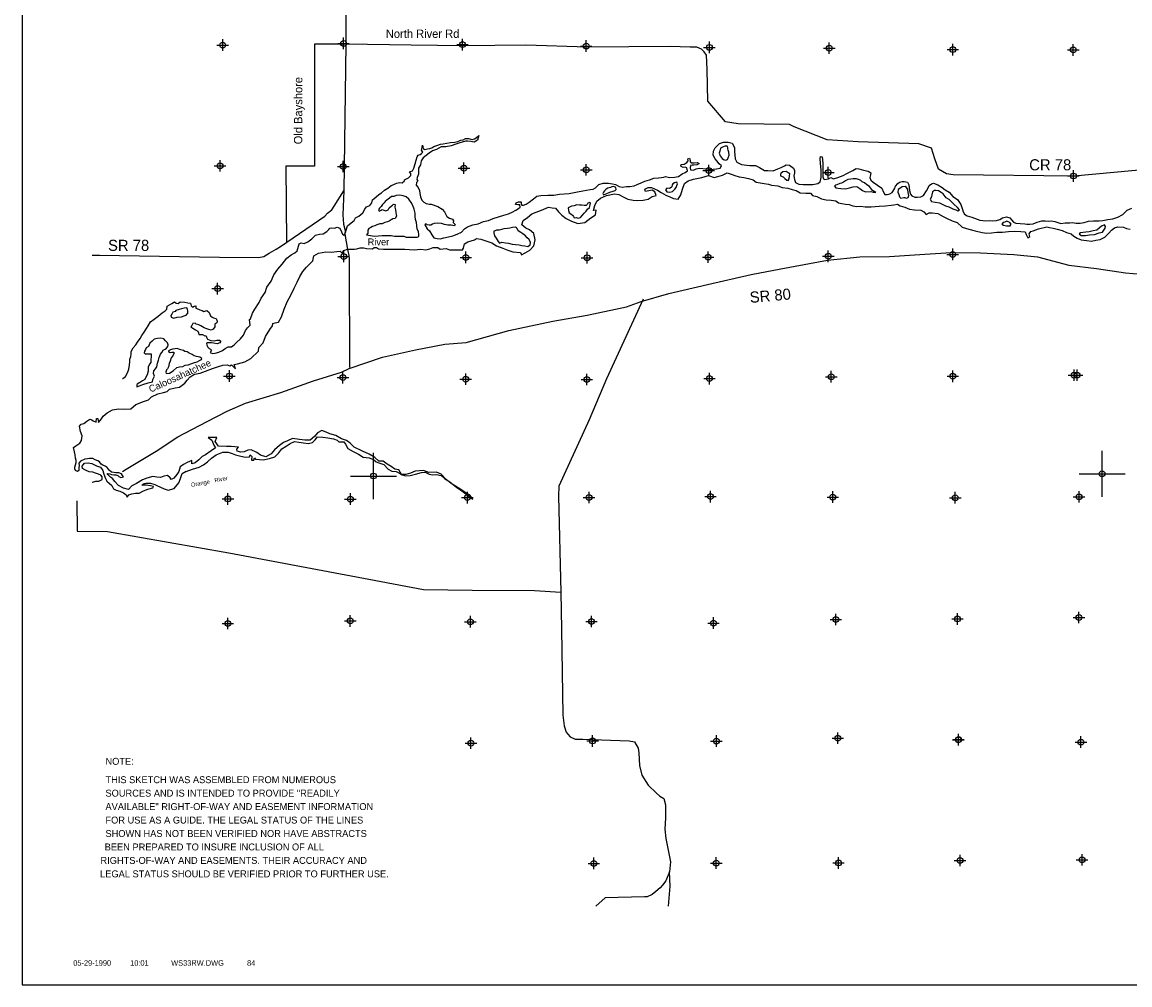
# Model space of a CAD drawing. Extents: x 237372 to 333372, y 833598 to 897635.
# Tile 1 of 3: x 237372 to 285353, y 834635 to 876345. Entities that reach past the tile are written whole.
import ezdxf
from ezdxf.enums import TextEntityAlignment as Align

# ---------------------------------------------------------------- set-up
doc = ezdxf.new("R2010")
doc.units = 0
doc.header["$LTSCALE"] = 800
doc.header["$PDMODE"] = 34
doc.header["$PDSIZE"] = 250
doc.layers.get('0').update_dxf_attribs({"linetype": 'CONTINUOUS'})
for name, color, linetype in [('BORDER', 1, 'CONTINUOUS'), ('MAJROADS', 9, 'CONTINUOUS'), ('SEC', 2, 'CONTINUOUS'), ('TEXT', 7, 'CONTINUOUS'), ('WATER', 4, 'CONTINUOUS')]:
    doc.layers.add(name, color=color, linetype=linetype)

# ---------------------------------------------------------------- blocks, each defined once
blk = doc.blocks.new('TICK')
at = {"color": 0}
for points in [[(500, 0), (500, 1000)], [(0, 500), (1000, 500)]]:
    blk.add_lwpolyline(points, dxfattribs=at)
blk.add_point((500, 500), dxfattribs=at)
blk = doc.blocks.new('LOGON')
at = {"color": 0}
blk.add_attdef('DATE', text='', height=1, dxfattribs=at).set_placement((-1.87, 1.76), align=Align.RIGHT)
for tag, p in [('TIME', (1.56, 1.76)), ('DRAWING', (8.97, 1.76)), ('OPERATOR', (22.66, 1.76))]:
    blk.add_attdef(tag, p, '', height=1, dxfattribs=at)
blk = doc.blocks.new('RWNOTE')
at = {"layer": 'TEXT', "color": 0}
for s, p in [('NOTE:', (0, 0)), ('THIS SKETCH WAS ASSEMBLED FROM NUMEROUS', (0, -796)), ('SOURCES AND IS INTENDED TO PROVIDE "READILY', (0, -1379)), ('AVAILABLE" RIGHT-OF-WAY AND EASEMENT INFORMATION ', (0, -1962)), ('FOR USE AS A GUIDE. THE LEGAL STATUS OF THE LINES', (0, -2545)), ('SHOWN HAS NOT BEEN VERIFIED NOR HAVE ABSTRACTS ', (0, -3128)), ('BEEN PREPARED TO INSURE INCLUSION OF ALL', (-33, -3710)), (' RIGHTS-OF-WAY AND EASEMENTS. THEIR ACCURACY AND ', (-328, -4293)), (' LEGAL STATUS SHOULD BE VERIFIED PRIOR TO FURTHER USE.', (-344, -4876))]:
    blk.add_text(s, height=300, dxfattribs=at).set_placement(p)

msp = doc.modelspace()

# ---------------------------------------------------------------- linework, layer by layer
at = {"layer": 'BORDER', "color": 0}
msp.add_lwpolyline([(237372, 834635), (333372, 834635), (333372, 897635), (237372, 897635)], close=True, dxfattribs=at)
at = {"layer": 'MAJROADS', "color": 0}
for points in [[(251483, 885978), (251426, 880574), (251374, 878070), (251389, 876729), (251387, 875388), (251314, 870093), (251306, 869037), (251257, 867990), (251296, 867596), (251361, 867311), (251343, 867152), (251463, 866489), (251529, 866229), (251536, 866086), (251543, 865860), (251551, 861386)], [(251387, 875388), (250037, 875388), (250037, 870103), (248787, 870103), (248817, 866803)], [(288100, 870142), (282935, 869678), (277706, 869734), (277405, 869770), (277063, 869982), (276899, 870419), (276760, 870889), (276217, 871078), (273586, 871156), (272246, 871242), (270809, 871814), (270609, 871916), (268380, 871941), (267836, 872021), (267072, 872923), (267041, 874298), (267012, 874909), (266921, 875061), (266804, 875171), (266595, 875256), (266310, 875258), (265439, 875290), (261861, 875267), (259189, 875345), (256499, 875324), (254228, 875349), (251387, 875388)], [(240408, 866254), (240718, 866254), (245921, 866165), (247605, 866152), (247840, 866184), (248076, 866333), (248371, 866507), (248564, 866631), (250476, 867932), (250603, 868065), (250780, 868207), (250890, 868365), (251306, 869037)], [(241713, 856881), (241881, 856976), (243170, 857761), (244114, 858373), (245386, 859049), (246253, 859494), (247053, 859839), (248574, 860303), (249995, 860802), (251206, 861185), (251542, 861333), (252980, 861831), (254408, 862154), (255684, 862394), (256598, 862461), (258456, 862990), (260362, 863384), (261848, 863655), (263544, 864017), (264192, 864246), (265377, 864588), (267065, 864984), (268947, 865411), (270231, 865651), (271868, 865955), (272255, 866027), (273656, 866183), (274947, 866188), (276020, 866262), (277606, 866365), (278879, 866346), (280329, 866274), (281351, 866173), (282714, 865809), (283911, 865672), (285158, 865477), (286499, 865373)], [(264269, 864348), (262683, 860890), (261932, 859119), (260612, 856247), (260600, 855803), (260703, 851654), (260741, 850045), (260797, 846325), (260844, 845855), (260934, 845578), (261009, 845502), (261117, 845375), (261326, 845282), (261661, 845279), (263663, 845214), (263897, 845170), (264054, 844892), (264078, 844683), (264107, 844138), (264221, 843726), (264486, 843280), (264852, 842934), (264994, 842816), (265161, 842714), (265242, 842437), (265241, 842202), (265246, 841867), (265209, 841381), (265256, 840970), (265321, 840610), (265450, 839963), (265413, 839536), (265259, 839144), (265116, 838952), (265006, 838836), (264820, 838678), (264668, 838545), (264450, 838454), (264324, 838455), (262631, 838409), (262217, 838045)], [(239735, 855600), (239750, 854292), (241065, 854274), (246321, 853355), (251625, 852360), (254763, 851766), (256858, 851734), (259564, 851722), (260703, 851654)], [(265374, 838045), (265442, 838916), (265413, 839536)]]:
    msp.add_lwpolyline(points, dxfattribs=at)
at = {"layer": 'SEC', "color": 0}
for p in [(251294, 875424), (246058, 875352), (256445, 875370), (261805, 875307), (267141, 875253), (272334, 875216), (277686, 875153), (282904, 875142), (245946, 870118), (251281, 870088), (256508, 870018), (261809, 869947), (267111, 869917), (272288, 869830), (282908, 869679), (277678, 866281), (251302, 866189), (256589, 866152), (261842, 866140), (267087, 866162), (272291, 866201), (245841, 864799), (246348, 861013), (277683, 861002), (282937, 861049), (283071, 861048), (251266, 860944), (256586, 860874), (261830, 860862), (267143, 860900), (272422, 860981), (256658, 855746), (261928, 855751), (267190, 855789), (272485, 855769), (277789, 855740), (283151, 855778), (246285, 855685), (251589, 855681), (272616, 850464), (277886, 850486), (283148, 850550), (246281, 850289), (251586, 850402), (256788, 850366), (262033, 850379), (267320, 850309), (262081, 845201), (267443, 845197), (272705, 845320), (277925, 845249), (277933, 845258), (256810, 845104), (283236, 845154), (262136, 839897), (267439, 839910), (272735, 839915), (277997, 840021), (283281, 840050)]:
    msp.add_point(p, dxfattribs=at)
at = {"layer": 'WATER', "color": 0}
for points in [[(241713, 860912), (241729, 860904), (241847, 860995), (241932, 861145), (241992, 861313), (242018, 861497), (242036, 861622), (242036, 861748), (242087, 861865), (242096, 861940), (242089, 862082), (242182, 862232), (242292, 862357), (242368, 862482), (242478, 862641), (242554, 862774), (242664, 862916), (242765, 863066), (242833, 863183), (242935, 863366), (243095, 863483), (243271, 863599), (243440, 863757), (243574, 863839), (243642, 863914), (243651, 864032), (243760, 864098), (243853, 864156), (243971, 864222), (244037, 864171), (244129, 864154), (244213, 864220), (244414, 864219), (244556, 864185), (244665, 864167), (244690, 864058), (244748, 863999), (244823, 864032), (244899, 864057), (244898, 863956), (245015, 863905), (245074, 863880), (245166, 863846), (245241, 863812), (245375, 863853), (245467, 863768), (245533, 863626), (245599, 863566), (245666, 863533), (245775, 863498), (245824, 863389), (245807, 863314), (245723, 863256), (245714, 863147), (245646, 863047), (245554, 863006), (245462, 863023), (245328, 863066), (245253, 863100), (245186, 863150), (245119, 863184), (245019, 863227), (244910, 863261), (244861, 863303), (244768, 863287), (244726, 863195), (244675, 863137), (244767, 863086), (244884, 863018), (244984, 862951), (245008, 862884), (245025, 862817), (245184, 862816), (245292, 862756), (245334, 862764), (245351, 862697), (245400, 862605), (245475, 862579), (245551, 862553), (245693, 862544), (245802, 862560), (245869, 862560), (245919, 862568), (245978, 862526), (245935, 862450), (245826, 862409), (245659, 862436), (245567, 862453), (245449, 862445), (245382, 862454), (245357, 862429), (245365, 862345), (245415, 862261), (245473, 862202), (245531, 862177), (245581, 862126), (245548, 862085), (245522, 862034), (245614, 861992), (245731, 862000), (245891, 862040), (246050, 862123), (246168, 862198), (246302, 862272), (246436, 862280), (246554, 862363), (246664, 862471), (246832, 862629), (246959, 862779), (247052, 862979), (247137, 863096), (247247, 863221), (247215, 863455), (247265, 863497), (247351, 863731), (247452, 863914), (247638, 864198), (247732, 864381), (247892, 864632), (247978, 864866), (248164, 865124), (248274, 865399), (248452, 865641), (248629, 865866), (248840, 866116), (249025, 866265), (249185, 866357), (249286, 866440), (249346, 866640), (249372, 866741), (249464, 866782), (249581, 866756), (249741, 866830), (249918, 866955), (249977, 867013), (250086, 867121), (250254, 867153), (250413, 867177), (250573, 867269), (250657, 867360), (250699, 867418), (250767, 867426), (250900, 867417), (251018, 867458), (251127, 867424), (251209, 867256), (251242, 867164), (251317, 867121), (251377, 867230), (251402, 867338), (251471, 867514), (251622, 867647), (251757, 867755), (251816, 867863), (251959, 867938), (252127, 868079), (252221, 868237), (252288, 868337), (252431, 868404), (252516, 868512), (252550, 868646), (252617, 868704), (252710, 868770), (252819, 868878), (252937, 868953), (253072, 869069), (253215, 869152), (253350, 869268), (253467, 869309), (253593, 869367), (253736, 869400), (253836, 869382), (253929, 869474), (253937, 869516), (254021, 869557), (254114, 869598), (254207, 869698), (254207, 869790), (254149, 869858), (254275, 869899), (254343, 870024), (254403, 870199), (254445, 870358), (254488, 870509), (254531, 870584), (254615, 870617), (254674, 870658), (254733, 870716), (254674, 870800), (254700, 870918), (254709, 871010), (254742, 870875), (254809, 870825), (254926, 870849), (255035, 870873), (255119, 870906), (255203, 870964), (255329, 871006), (255488, 871055), (255614, 871079), (255765, 871095), (255924, 871136), (256109, 871151), (256251, 871167), (256377, 871225), (256478, 871249), (256570, 871299), (256713, 871298), (256863, 871263), (256964, 871296), (257040, 871338), (257157, 871429), (257089, 871228), (256955, 871146), (256804, 871180), (256662, 871181), (256570, 871190), (256435, 871141), (256293, 871108), (256158, 871059), (255949, 870985), (255731, 870944), (255521, 870937), (255319, 870821), (255143, 870764), (255009, 870664), (254874, 870573), (254739, 870473), (254663, 870332), (254620, 870156), (254535, 870014), (254543, 869872), (254534, 869755), (254482, 869613), (254465, 869521), (254515, 869453), (254456, 869395), (254438, 869286), (254530, 869185), (254579, 869051), (254603, 868917), (254628, 868774), (254685, 868631), (254768, 868547), (254869, 868488), (255011, 868453), (255094, 868461), (255379, 868359), (255562, 868240), (255662, 868131), (255720, 868013), (255761, 867921), (255878, 867845), (256011, 867802), (256053, 867735), (256044, 867668), (256085, 867617), (256135, 867575), (256102, 867517), (255951, 867551), (255809, 867544), (255666, 867578), (255533, 867621), (255374, 867639), (255223, 867623), (255147, 867590), (255072, 867549), (254996, 867549), (254921, 867566), (254879, 867609), (254821, 867567), (254912, 867391), (255020, 867298), (255111, 867130), (255202, 867003), (255344, 866969), (255486, 866951), (255638, 867001), (255839, 867049), (256032, 867082), (256216, 867156), (256401, 867247), (256536, 867388), (256662, 867471), (256897, 867562), (257124, 867610), (257359, 867701), (257577, 867758), (257770, 867832), (258005, 867906), (258232, 867980), (258433, 868037), (258601, 868112), (258752, 868203), (258870, 868269), (258937, 868335), (258930, 868428), (258838, 868428), (258737, 868446), (258771, 868512), (258872, 868562), (258981, 868553), (258988, 868452), (259013, 868410), (259089, 868410), (259198, 868459), (259332, 868551), (259526, 868692), (259661, 868800), (259845, 868840), (260138, 868855), (260406, 868853), (260649, 868885), (261060, 868924), (261429, 868989), (261655, 869038), (261823, 869062), (261982, 869094), (262100, 869110), (262201, 869168), (262352, 869309), (262545, 869367), (262771, 869365), (262939, 869339), (263072, 869305), (263231, 869228), (263365, 869202), (263557, 869218), (263700, 869217), (263884, 869249), (264019, 869315), (264178, 869389), (264346, 869455), (264539, 869513), (264732, 869587), (264942, 869602), (265160, 869634), (265244, 869659), (265419, 869607), (265629, 869623), (265805, 869663), (265956, 869771), (266091, 869829), (266192, 869904), (266159, 870038), (266092, 870055), (266000, 870047), (265900, 870107), (265917, 870182), (266051, 870198), (266169, 870264), (266228, 870331), (266212, 870423), (266279, 870456), (266303, 870347), (266303, 870288), (266378, 870246), (266487, 870245), (266604, 870261), (266704, 870219), (266604, 870161), (266461, 870145), (266394, 870154), (266319, 870129), (266310, 870029), (266326, 869945), (266451, 869935), (266561, 869985), (266712, 870017), (267021, 869990), (267172, 869964), (267297, 869972), (267448, 869987), (267608, 870020), (267658, 870120), (267567, 870204), (267459, 870331), (267384, 870423), (267310, 870583), (267319, 870759), (267387, 870901), (267463, 870976), (267573, 871092), (267757, 871141), (267958, 871148), (268126, 871105), (268225, 870920), (268224, 870744), (268239, 870577), (268263, 870418), (268329, 870275), (268538, 870181), (268764, 870146), (268890, 870137), (269132, 870135), (269316, 870042), (269525, 869924), (269675, 869914), (269910, 869904), (270103, 869987), (270246, 870044), (270397, 870119), (270473, 870168), (270615, 870151), (270781, 870024), (270823, 869923), (270822, 869814), (270796, 869689), (270828, 869530), (270869, 869395), (271020, 869327), (271204, 869309), (271380, 869308), (271623, 869315), (271841, 869356), (271942, 869422), (271985, 869614), (271987, 869932), (271947, 870234), (271940, 870418), (271957, 870527), (272024, 870510), (272056, 870233), (272054, 869982), (272061, 869790), (272052, 869639), (272076, 869555), (272143, 869521), (272294, 869554), (272403, 869611), (272520, 869552), (272705, 869609), (272940, 869700), (273100, 869783), (273234, 869857), (273360, 869915), (273503, 870006), (273620, 869989), (273812, 869937), (274021, 869885), (274130, 869809), (274121, 869726), (274095, 869609), (274128, 869500), (274236, 869415), (274419, 869288), (274603, 869153), (274677, 868985), (274743, 868876), (274835, 868875), (274953, 868908), (275054, 868966), (275164, 869116), (275206, 869241), (275299, 869358), (275375, 869416), (275484, 869440), (275584, 869440), (275718, 869414), (275776, 869296), (275808, 869053), (275849, 868894), (275915, 868818), (276032, 868767), (276141, 868758), (276292, 868773), (276418, 868840), (276545, 869040), (276596, 869131), (276664, 869273), (276756, 869340), (276848, 869364), (277032, 869296), (277216, 869186), (277349, 869085), (277533, 868983), (277690, 868789), (277882, 868654), (278032, 868444), (278097, 868234), (278138, 868125), (278188, 868032), (278305, 867948), (278514, 867888), (278848, 867768), (279116, 867741), (279258, 867757), (279409, 867731), (279576, 867755), (279719, 867788), (279837, 867871), (280013, 867911), (280155, 867860), (280221, 867776), (280313, 867675), (280413, 867632), (280605, 867614), (280798, 867613), (280890, 867596), (281024, 867586), (281158, 867611), (281334, 867685), (281536, 867742), (281686, 867733), (281829, 867724), (281946, 867739), (282105, 867713), (282239, 867662), (282364, 867628), (282548, 867652), (282749, 867650), (282883, 867666), (282945, 867656), (283029, 867630), (283196, 867629), (283372, 867670), (283557, 867719), (283783, 867742), (284017, 867741), (284185, 867756), (284403, 867797), (284621, 867829), (284839, 867894), (285049, 868010), (285243, 868201), (285444, 868284)], [(240408, 856420), (240424, 856414), (240559, 856455), (240701, 856454), (240835, 856529), (240845, 856638), (240786, 856713), (240686, 856764), (240553, 856799), (240427, 856841), (240268, 856868), (240110, 856927), (239984, 857004), (239968, 857104), (240011, 857171), (240078, 857237), (240229, 857245), (240388, 857227), (240588, 857125), (240772, 857057), (240863, 856914), (240912, 856754), (240978, 856570), (241036, 856460), (241144, 856376), (241252, 856266), (241335, 856132), (241444, 856072), (241598, 856022), (241757, 855948), (241874, 855863), (241924, 855771), (241991, 855871), (242126, 855912), (242276, 855937), (242436, 855944), (242629, 856035), (242822, 856109), (243031, 856167), (243065, 856225), (242931, 856260), (242739, 856277), (242563, 856278), (242656, 856362), (242748, 856369), (242932, 856368), (243116, 856317), (243199, 856266), (243358, 856199), (243517, 856122), (243701, 856063), (243952, 856137), (244163, 856378), (244231, 856579), (244308, 856788), (244474, 856891), (244476, 856879), (244744, 856970), (245046, 857068), (245222, 857160), (245399, 857293), (245576, 857459), (245769, 857600), (246063, 857716), (246289, 857715), (246473, 857655), (246615, 857604), (246841, 857544), (247050, 857501), (247217, 857509), (247251, 857600), (247326, 857533), (247309, 857374), (247409, 857374), (247435, 857465), (247476, 857415), (247652, 857397), (247819, 857388), (248088, 857445), (248322, 857511), (248491, 857686), (248626, 857852), (248811, 857977), (248987, 858093), (249172, 858176), (249364, 858141), (249557, 858115), (249774, 858089), (249942, 858138), (250068, 858246), (250161, 858371), (250395, 858370), (250613, 858335), (250856, 858292), (251014, 858233), (251089, 858157), (251307, 858156), (251382, 858055), (251481, 857878), (251715, 857743), (251940, 857625), (252149, 857498), (252400, 857463), (252592, 857395), (252701, 857294), (252826, 857251), (253035, 857183), (253226, 856973), (253385, 856897), (253569, 856870), (253711, 856803), (253836, 856735), (253987, 856684), (254179, 856708), (254414, 856757), (254666, 856831), (254833, 856847), (255000, 856754), (255143, 856736), (255327, 856752), (255528, 856700), (255669, 856566), (255903, 856422), (256194, 856178), (256420, 856034), (256653, 855865), (256895, 855680), (256779, 855831), (256603, 855941), (256328, 856127), (255961, 856355), (255744, 856532), (255528, 856759), (255327, 856852), (254992, 856829), (254750, 856922), (254398, 856891), (254188, 856800), (253987, 856742), (253803, 856744), (253695, 856945), (253519, 856971), (253361, 857089), (253177, 857199), (253011, 857317), (252826, 857327), (252643, 857487), (252401, 857631), (252117, 857758), (251758, 857927), (251575, 858104), (251416, 858214), (251207, 858290), (250957, 858442), (250698, 858502), (250547, 858579), (250347, 858647), (250162, 858556), (250036, 858389), (249850, 858239), (249616, 858232), (249382, 858259), (249089, 858302), (248871, 858211), (248694, 858128), (248518, 858004), (248307, 857812), (248164, 857646), (247921, 857513), (247703, 857581), (247536, 857699), (247286, 857818), (247143, 857794), (246992, 857728), (246842, 857720), (246691, 857754), (246666, 857838), (246742, 857930), (246583, 857939), (246433, 857957), (246223, 857958), (245880, 857977), (245739, 858170), (245807, 858354), (245430, 858356), (245588, 858238), (245679, 858011), (245746, 857902), (245561, 857777), (245317, 857603), (245166, 857520), (245023, 857387), (244871, 857254), (244729, 857213), (244729, 857347), (244520, 857272), (244360, 857173), (244217, 857073), (244166, 856881), (244073, 856747), (243946, 856580), (243829, 856531), (243779, 856607), (243662, 856699), (243503, 856675), (243369, 856609), (243210, 856635), (243026, 856653), (242766, 856587), (242581, 856521), (242329, 856363), (242119, 856256), (241984, 856097), (241767, 856149), (241541, 856276), (241383, 856436), (241292, 856578), (241200, 856629), (241084, 856739), (241050, 856789), (241172, 856778), (241239, 856744), (241348, 856735), (241423, 856726), (241515, 856700), (241557, 856666), (241648, 856615), (241758, 856640), (241724, 856699), (241675, 856774), (241566, 856817), (241432, 856818), (241348, 856835), (241248, 856853), (241140, 856937), (241057, 857055), (240965, 857106), (240873, 857148), (240798, 857191), (240723, 857292), (240648, 857334), (240531, 857377), (240431, 857444), (240364, 857445), (240289, 857445), (240197, 857421), (240088, 857405), (239894, 857323), (239827, 857231), (239843, 857139), (239834, 857038), (239834, 856988), (239825, 856921), (239766, 856879), (239682, 856914), (239658, 856989), (239658, 857064), (239676, 857165), (239718, 857265), (239719, 857357), (239686, 857450), (239665, 857592), (239640, 857735), (239591, 857911), (239692, 857994), (239869, 858102), (239945, 858219), (239971, 858428), (239896, 858604), (239856, 858839), (239923, 858931), (240041, 858955), (240167, 859055), (240310, 859138), (240385, 859121), (240452, 859078), (240577, 859011), (240595, 859170), (240645, 859178), (240677, 859002), (240804, 859160), (240888, 859269), (241057, 859418), (241292, 859543), (241552, 859591), (241819, 859573), (242087, 859597), (242298, 859772), (242625, 859904), (242843, 859978), (242970, 860111), (243247, 860235), (243490, 860292), (243649, 860342), (243750, 860450), (244002, 860507), (244194, 860523), (244413, 860706), (244514, 860831), (244657, 860981), (244834, 861089), (245077, 861138), (245320, 861229), (245622, 861336), (245874, 861426), (246059, 861476), (246251, 861500), (246368, 861457), (246435, 861499), (246610, 861322), (246553, 861515), (246704, 861539), (247022, 861629), (247283, 861779), (247603, 862087), (247629, 862254), (247806, 862454), (247908, 862721), (248102, 863030), (248212, 863180), (248237, 863289), (248330, 863322), (248480, 863346), (248607, 863580), (248726, 863914), (248845, 864223), (249023, 864549), (249150, 864825), (249286, 865075), (249404, 865326), (249531, 865534), (249683, 865726), (249961, 866009), (250012, 866218), (250205, 866334), (250532, 866400), (250758, 866373), (251001, 866405), (251152, 866421), (251227, 866337), (251311, 866454), (251462, 866512), (251596, 866511), (251764, 866510), (251873, 866526), (252015, 866567), (252174, 866566), (252291, 866540), (252551, 866522), (252618, 866581), (252719, 866580), (252810, 866529), (253020, 866511), (253237, 866510), (253430, 866509), (253648, 866508), (253949, 866506), (254351, 866487), (254636, 866502), (254862, 866476), (255029, 866517), (255172, 866583), (255381, 866582), (255473, 866514), (255733, 866538), (255883, 866487), (256185, 866485), (256444, 866484), (256495, 866559), (256538, 866743), (256672, 866826), (256966, 866916), (257058, 866966), (257234, 866940), (257451, 866872), (257719, 866778), (257919, 866660), (258195, 866550), (258412, 866465), (258621, 866388), (258964, 866369), (259005, 866260), (259165, 866352), (259358, 866468), (259543, 866651), (259587, 866910), (259530, 867187), (259355, 867347), (259188, 867423), (259021, 867558), (259072, 867750), (259257, 867883), (259451, 868033), (259644, 868116), (259870, 868198), (260172, 868322), (260323, 868296), (260473, 868279), (260607, 868127), (260748, 867984), (260932, 867841), (261174, 867722), (261441, 867628), (261743, 867660), (262003, 867860), (262214, 868001), (262240, 868202), (262122, 868177), (262174, 868395), (262267, 868595), (262427, 868712), (262687, 868827), (263031, 868901), (263215, 868883), (263440, 868765), (263607, 868680), (263833, 868637), (264042, 868611), (264277, 868634), (264487, 868675), (264655, 868791), (264831, 868841), (264773, 868992), (264656, 869068), (264522, 869043), (264371, 869002), (264347, 869103), (264489, 869186), (264640, 869185), (264891, 869066), (265058, 868957), (265250, 868855), (265425, 868770), (265592, 868702), (265784, 868668), (265903, 868860), (265979, 869111), (266056, 869353), (266224, 869469), (266451, 869535), (266811, 869608), (267105, 869699), (267341, 869608), (267509, 869658), (267710, 869715), (267912, 869814), (268121, 869746), (268246, 869703), (268430, 869644), (268639, 869617), (268832, 869574), (269032, 869506), (269166, 869413), (269333, 869378), (269509, 869352), (269701, 869318), (269835, 869283), (270103, 869248), (270295, 869180), (270538, 869153), (270730, 869094), (270898, 869051), (271073, 868949), (271316, 868931), (271517, 868938), (271600, 868829), (271793, 868794), (272001, 868684), (272194, 868641), (272420, 868631), (272612, 868605), (272737, 868512), (272880, 868486), (273030, 868460), (273198, 868442), (273348, 868391), (273524, 868356), (273700, 868372), (273892, 868345), (274152, 868344), (274496, 868367), (274772, 868382), (275015, 868414), (275133, 868430), (275284, 868454), (275401, 868387), (275610, 868327), (275810, 868242), (276028, 868207), (276296, 868197), (276429, 868129), (276529, 868011), (276664, 868086), (276789, 868077), (277032, 868050), (277266, 867931), (277441, 867838), (277659, 867736), (277876, 867659), (278092, 867465), (278385, 867380), (278653, 867303), (278954, 867234), (279155, 867208), (279356, 867223), (279591, 867239), (279834, 867245), (280102, 867277), (280353, 867284), (280630, 867274), (280822, 867256), (280863, 867139), (280938, 867004), (281022, 867054), (280989, 867171), (281057, 867272), (281166, 867296), (281393, 867387), (281757, 867475), (281879, 867451), (282029, 867416), (282205, 867373), (282414, 867314), (282606, 867237), (282807, 867177), (282932, 867067), (283066, 866983), (283241, 866906), (283475, 866880), (283685, 866853), (283878, 866903), (284062, 866927), (284264, 867034), (284449, 867201), (284559, 867326), (284685, 867434), (284836, 867475), (285071, 867465), (285204, 867406), (285372, 867379)]]:
    msp.add_lwpolyline(points, dxfattribs=at)
for points in [[(267953, 870798), (267945, 870857), (267945, 870916), (267912, 870966), (267820, 870967), (267703, 870926), (267619, 870884), (267593, 870759), (267567, 870667), (267608, 870549), (267699, 870440), (267758, 870398), (267841, 870364), (267925, 870397), (267951, 870463), (267993, 870580), (267978, 870714)], [(265647, 869114), (265697, 869181), (265731, 869273), (265765, 869339), (265732, 869407), (265632, 869382), (265556, 869341), (265522, 869299), (265513, 869215), (265488, 869174), (265412, 869141), (265303, 869150), (265244, 869075), (265302, 868999), (265428, 868982), (265537, 869006)], [(270551, 869809), (270459, 869877), (270317, 869861), (270233, 869794), (270224, 869753), (270223, 869686), (270332, 869643), (270415, 869575), (270490, 869499), (270557, 869491), (270599, 869549), (270617, 869683), (270618, 869767)], [(274139, 869005), (274230, 868980), (274348, 868962), (274206, 869055), (274081, 869224), (273965, 869291), (273865, 869376), (273756, 869427), (273706, 869477), (273639, 869511), (273506, 869554), (273363, 869555), (273263, 869547), (273137, 869532), (273036, 869474), (272952, 869416), (272860, 869374), (272784, 869358), (272666, 869300), (272599, 869276), (272557, 869234), (272615, 869167), (272833, 869140), (273034, 869130), (273210, 869163), (273361, 869203), (273520, 869219), (273654, 869143), (273770, 869050), (273904, 868999)], [(262740, 869151), (262665, 869109), (262597, 869043), (262555, 868976), (262521, 868918), (262554, 868859), (262697, 868917), (262831, 868974), (262966, 869015), (263058, 869048), (263109, 869098), (263084, 869174), (263001, 869224), (262908, 869208), (262858, 869175)], [(275594, 868752), (275678, 868718), (275753, 868751), (275779, 868835), (275755, 868969), (275730, 869087), (275681, 869179), (275622, 869221), (275497, 869214), (275387, 869139), (275320, 869089), (275303, 868981), (275344, 868880), (275376, 868771), (275435, 868720), (275569, 868753)], [(277270, 868908), (277179, 868959), (277070, 869035), (276953, 869053), (276886, 869045), (276810, 868987), (276776, 868870), (276758, 868770), (276708, 868669), (276765, 868577), (276924, 868542), (277108, 868516), (277250, 868448), (277367, 868380), (277518, 868337), (277685, 868261), (277810, 868210), (277902, 868175), (277977, 868208), (277886, 868310), (277728, 868453), (277636, 868546), (277520, 868655), (277403, 868732)], [(253366, 868796), (253290, 868722), (253172, 868630), (253096, 868572), (253046, 868514), (252978, 868447), (252919, 868356), (252851, 868289), (252801, 868206), (252834, 868155), (252918, 868196), (252960, 868230), (253043, 868204), (253119, 868170), (253228, 868211), (253270, 868303), (253355, 868378), (253413, 868419), (253456, 868461), (253523, 868444), (253522, 868326), (253538, 868209), (253562, 868100), (253578, 868008), (253586, 867932), (253535, 867840), (253426, 867824), (253350, 867775), (253275, 867725), (253199, 867692), (253082, 867659), (252972, 867610), (252872, 867602), (252738, 867570), (252653, 867520), (252544, 867496), (252477, 867454), (252385, 867404), (252342, 867338), (252342, 867246), (252341, 867204), (252291, 867129), (252466, 867094), (252634, 867076), (252801, 867083), (252961, 867107), (253162, 867106), (253363, 867105), (253496, 867079), (253656, 867077), (253823, 867076), (253898, 867076), (253999, 867033), (254107, 867032), (254241, 867032), (254384, 867031), (254484, 867030), (254552, 867055), (254560, 867138), (254536, 867264), (254487, 867390), (254463, 867524), (254447, 867658), (254414, 867793), (254390, 867918), (254391, 868069), (254350, 868245), (254301, 868396), (254218, 868531), (254119, 868682), (254011, 868775), (253869, 868826), (253735, 868853), (253575, 868829), (253466, 868796)], [(261796, 868161), (261863, 868244), (261947, 868310), (261982, 868427), (261991, 868503), (261966, 868536), (261873, 868503), (261839, 868445), (261797, 868403), (261722, 868404), (261621, 868421), (261513, 868422), (261395, 868423), (261286, 868382), (261169, 868366), (261076, 868333), (261026, 868300), (261042, 868182), (261066, 868090), (261141, 868039), (261216, 867989), (261250, 867930), (261283, 867863), (261366, 867879), (261450, 867845), (261551, 867877), (261644, 867986), (261720, 868069)], [(279807, 867593), (279883, 867550), (280008, 867524), (280092, 867524), (280167, 867523), (280209, 867590), (280160, 867657), (280076, 867700), (280018, 867725), (279942, 867684), (279867, 867668)], [(283163, 867168), (283246, 867100), (283431, 867107), (283607, 867123), (283825, 867146), (284026, 867212), (284169, 867245), (284228, 867328), (284287, 867420), (284304, 867495), (284255, 867562), (284129, 867504), (284027, 867421), (283918, 867338), (283759, 867306), (283591, 867265), (283440, 867250), (283331, 867225), (283214, 867218)], [(258817, 867410), (258784, 867427), (258742, 867461), (258608, 867454), (258491, 867421), (258390, 867405), (258239, 867389), (258138, 867365), (258029, 867332), (257920, 867325), (257862, 867300), (257803, 867283), (257802, 867216), (257835, 867082), (257901, 866990), (257951, 866906), (257992, 866838), (258051, 866771), (258151, 866812), (258302, 866786), (258444, 866768), (258603, 866725), (258737, 866708), (258896, 866690), (259021, 866672), (259147, 866654), (259272, 866628), (259373, 866695), (259391, 866804), (259333, 866921), (259250, 866997), (259175, 867081), (259058, 867174), (258967, 867225), (258858, 867301)], [(244027, 863852), (243993, 863810), (243892, 863778), (243850, 863694), (243816, 863636), (243824, 863560), (243949, 863518), (244092, 863559), (244276, 863582), (244385, 863615), (244478, 863656), (244545, 863740), (244546, 863832), (244538, 863899), (244505, 863966), (244396, 863958), (244278, 863917), (244169, 863901)], [(242439, 860722), (242388, 860681), (242346, 860647), (242338, 860597), (242346, 860547), (242455, 860588), (242597, 860646), (242824, 860711), (243017, 860768), (243034, 860861), (243111, 861002), (243061, 861120), (243071, 861237), (243147, 861320), (243206, 861404), (243232, 861563), (243275, 861696), (243301, 861813), (243360, 861955), (243419, 862030), (243487, 862130), (243571, 862180), (243622, 862222), (243689, 862297), (243698, 862364), (243674, 862447), (243582, 862540), (243507, 862624), (243382, 862650), (243239, 862643), (243097, 862611), (243004, 862527), (242903, 862436), (242843, 862294), (242751, 862228), (242717, 862161), (242674, 862086), (242657, 862019), (242707, 861977), (242824, 861968), (242958, 861967), (242957, 861833), (242948, 861741), (242947, 861598), (242888, 861523), (242837, 861390), (242836, 861230), (242785, 861063), (242734, 860963), (242683, 860863), (242590, 860797), (242498, 860747)], [(243915, 862178), (243881, 862178), (243805, 862145), (243713, 862104), (243713, 862079), (243780, 862036), (243863, 862052), (243947, 862044), (243947, 861985), (243904, 861885), (243820, 861802), (243785, 861659), (243743, 861551), (243708, 861417), (243666, 861325), (243632, 861275), (243598, 861183), (243614, 861116), (243757, 861132), (243908, 861240), (244077, 861381), (244194, 861405), (244328, 861430), (244429, 861479), (244563, 861503), (244723, 861561), (244840, 861594), (244949, 861626), (245050, 861684), (245134, 861725), (245160, 861776), (245068, 861835), (244926, 861861), (244826, 861887), (244734, 861938), (244600, 861997), (244525, 862056), (244425, 862074), (244358, 862124), (244249, 862150), (244157, 862176), (244082, 862210)]]:
    msp.add_lwpolyline(points, close=True, dxfattribs=at)

# ---------------------------------------------------------------- block references
at = {"color": 0, "xscale": 2, "yscale": 2, "zscale": 2}
for p in [(251589, 855681), (283151, 855778)]:
    msp.add_blockref('TICK', p, dxfattribs=at)
at = {"layer": 'TEXT', "color": 0}
msp.add_blockref('RWNOTE', (240980, 844169), dxfattribs=at)
at = {"layer": 'TEXT', "color": 0, "xscale": 240, "yscale": 240, "zscale": 240}
msp.add_blockref('LOGON', (241675, 835041), dxfattribs=at).add_auto_attribs({'DATE': '05-29-1990', 'TIME': '10:01', 'OPERATOR': '84', 'DRAWING': 'WS33RW.DWG'})

# ---------------------------------------------------------------- texts
at = {"layer": 'MAJROADS', "color": 0}
for s, height, p in [('North River Rd', 360, (253126, 875664)), ('CR 78', 480, (280994, 869924)), ('SR 78', 480, (241092, 866434))]:
    msp.add_text(s, height=height, dxfattribs=at).set_placement(p)
for s, height, rotation, p in [('Old Bayshore', 360, 90, (249507, 871053)), ('SR 80', 480, 5, (268910, 864179))]:
    msp.add_text(s, height=height, rotation=rotation, dxfattribs=at).set_placement(p)
at = {"layer": 'WATER', "color": 0}
msp.add_text('River', height=300, dxfattribs=at).set_placement((252338, 866673))
for s, height, rotation, p in [('Caloosahatchee', 300, 24.2148, (242941, 860289)), ('Orange   River', 180, 11, (244701, 856202))]:
    msp.add_text(s, height=height, rotation=rotation, dxfattribs=at).set_placement(p)

doc.saveas('drawing.dxf')
